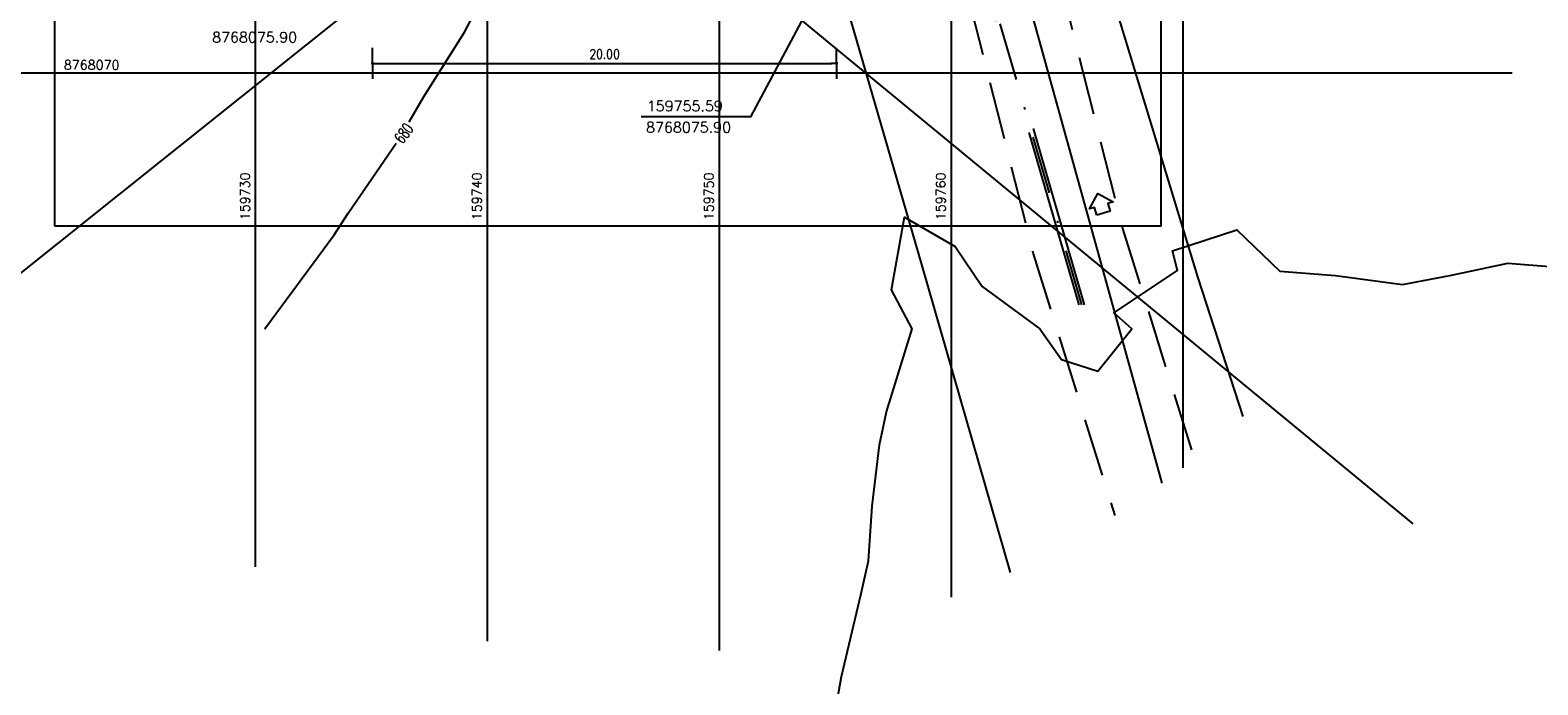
# Model space of a CAD drawing. Header units: millimetres. Extents: x 196436 to 199900, y 8705373 to 8708636.
# Tile 157 of 238: x 197724 to 197789, y 8707009 to 8707037. Entities that reach past the tile are written whole.
import ezdxf
from ezdxf.enums import TextEntityAlignment as Align

# ---------------------------------------------------------------- set-up
doc = ezdxf.new("R2010")
doc.units = ezdxf.units.MM
doc.header["$LTSCALE"] = 5
for name, pattern in [('DASHDOT', [1, 0.5, -0.25, 0, -0.25]), ('DASHED', [0.75, 0.5, -0.25]), ('HIDDEN', [0.375, 0.25, -0.125])]:
    doc.linetypes.add(name, pattern=pattern)
for name, color, linetype in [('$CURVAS1', 30, 'Continuous'), ('$CURVAS2', 40, 'Continuous'), ('BAR-EIXOS', 7, 'DASHDOT'), ('BAR-PECAS', 2, 'Continuous'), ('CERCA', 3, 'CERCA_LINE'), ('DIM', 7, 'Continuous'), ('ESTRADA_BARRO', 9, 'DASHED'), ('MALHA', 9, 'Continuous'), ('REDE-SANITÁRIO', 6, 'Continuous'), ('TEXTO', 2, 'Continuous'), ('TXT_COORD', 3, 'Continuous')]:
    doc.layers.add(name, color=color, linetype=linetype)
doc.styles.add('GEOSIS', font='ROMANS.SHX')
doc.styles.add('ROMAMS', font='ROMANS.shx', dxfattribs={"height": 1.2})
doc.styles.add('ROMANS', font='romans.shx', dxfattribs={"width": 0.85})
doc.linetypes.add('CERCA_LINE', pattern='A,0.5,-0.2,["X",Standard,S=0.1,R=0,X=-0.1,Y=-0.05],-0.25', length=0.95)
doc.dimstyles.new('COTA-200-EXTERNA', dxfattribs={"dimtxt": 0.4, "dimasz": 0.2, "dimexe": 0, "dimexo": 0, "dimgap": 0.2, "dimtad": 1, "dimzin": 4, "dimdsep": 46, "dimtxsty": 'ROMANS', "dimblk1": 'DOT1', "dimblk2": 'DOT1', "dimsah": 1, "dimcen": 0.2, "dimse1": 1, "dimse2": 1, "dimclrd": 256, "dimclre": 256, "dimclrt": 2, "dimadec": 0, "dimazin": 0, "dimtfac": 1, "dimtix": 1, "dimtmove": 2, "dimatfit": 3, "dimldrblk": 'DOT1', "dimfxl": 0, "dimtvp": 0.025, "dimtolj": 1, "dimtzin": 4, "dimarcsym": 0})

# ---------------------------------------------------------------- blocks, each defined once
blk = doc.blocks.new('DOT1')
for q in [(0, 3.36), (0, -3.36)]:
    blk.add_line((0, 0), q)
at = {"linetype": 'ByBlock'}
blk.add_line((0, 0), (-1.2, 0), dxfattribs=at)
at = {"color": 0, "linetype": 'ByBlock', "const_width": 0.36}
blk.add_lwpolyline([(-0.18, 0, 1), (0.18, 0, 1)], format="xyb", close=True, dxfattribs=at)
blk = doc.blocks.new('*D55')
at = {"layer": 'Defpoints', "color": 0}
for p in [(197739.246, 8707040.524), (197759.246, 8707040.524), (197759.246, 8707035.856)]:
    blk.add_point(p, dxfattribs=at)
at = {"layer": 'DIM', "lineweight": -2}
blk.add_line((197739.446, 8707035.856), (197759.046, 8707035.856), dxfattribs=at)
at = {"layer": 'DIM', "lineweight": -2, "xscale": 0.2, "yscale": 0.2, "zscale": 0.2, "rotation": 180}
blk.add_blockref('DOT1', (197739.246, 8707035.856), dxfattribs=at)
at = {"layer": 'DIM', "lineweight": -2, "xscale": 0.2, "yscale": 0.2, "zscale": 0.2}
blk.add_blockref('DOT1', (197759.246, 8707035.856), dxfattribs=at)
at = {"layer": 'DIM', "color": 2, "insert": (197749.246, 8707036.256), "char_height": 0.4, "attachment_point": 5, "style": 'ROMANS'}
blk.add_mtext('\\A1;20.00', dxfattribs=at)

msp = doc.modelspace()

# ---------------------------------------------------------------- linework, layer by layer
at = {"layer": '$CURVAS1'}
for points in [[(197740.818, 8707033.332, 680), (197741.436, 8707034.399, 680), (197743.211, 8707037.197, 680), (197744.359, 8707039.399, 680), (197745.858, 8707041.903, 680), (197747.133, 8707044.399, 680), (197748.506, 8707046.607, 680), (197750.053, 8707049.399, 680), (197751.21, 8707051.197, 680), (197753.209, 8707054.399, 680), (197754.018, 8707055.582, 680), (197755.476, 8707056.132, 680), (197758.38, 8707056.857, 680), (197759.658, 8707059.399, 680), (197761.022, 8707061.573, 680), (197761.043, 8707064.399, 680), (197760.479, 8707066.137, 680), (197760.613, 8707068.758, 680), (197761.022, 8707071.574, 680), (197761.06, 8707071.904, 680), (197763.395, 8707071.7, 680), (197765.452, 8707069.453, 680), (197766.269, 8707067.718, 680), (197767.258, 8707066.918, 680)], [(197734.598, 8707024.399, 680), (197734.605, 8707024.408, 680), (197734.631, 8707024.441, 680), (197737.584, 8707028.45, 680), (197738.187, 8707029.399, 680), (197740.257, 8707032.417, 680)]]:
    msp.add_polyline3d(points, dxfattribs=at)
at = {"layer": '$CURVAS2'}
msp.add_polyline3d([(197758.842, 8707005.934, 681), (197759.46, 8707009.399, 681), (197760.317, 8707012.984, 681), (197760.633, 8707014.399, 681), (197760.787, 8707016.754, 681), (197761.104, 8707019.399, 681), (197761.401, 8707020.816, 681), (197762.515, 8707024.399, 681), (197761.617, 8707026.088, 681), (197762.175, 8707029.221, 681), (197764.362, 8707027.947, 681), (197765.526, 8707026.232, 681), (197768.018, 8707024.399, 681), (197768.951, 8707023.082, 681), (197770.518, 8707022.582, 681), (197771.976, 8707024.399, 681), (197771.202, 8707025.086, 681), (197773.951, 8707026.918, 681), (197773.739, 8707027.76, 681), (197776.504, 8707028.667, 681), (197778.367, 8707026.884, 681), (197780.76, 8707026.7, 681), (197783.653, 8707026.311, 681), (197785.77, 8707026.72, 681), (197788.194, 8707027.229, 681), (197790.916, 8707027.012, 681)], dxfattribs=at)
at = {"color": 2}
msp.add_lwpolyline([(197725.524, 8707028.849), (197773.245, 8707028.849), (197773.245, 8707069.748), (197725.524, 8707069.748)], close=True, dxfattribs=at)
at = {"layer": 'BAR-EIXOS'}
msp.add_line((197763.456, 8707047.363, -705.681), (197769.81, 8707025.441, -705.681), dxfattribs=at)
at = {"layer": 'BAR-PECAS', "color": 3, "linetype": 'HIDDEN', "ltscale": 8}
for p, q in [((197763.546, 8707047.449, -705.681), (197769.925, 8707025.441, -705.681)), ((197763.364, 8707047.279, -705.681), (197769.694, 8707025.441, -705.681))]:
    msp.add_line(p, q, dxfattribs=at)
at = {"layer": 'CERCA', "ltscale": 20}
msp.add_lwpolyline([(197776.778, 8707020.615), (197774.833, 8707026.651), (197756.631, 8707086.453)], dxfattribs=at)
at = {"layer": 'CERCA', "color": 2, "ltscale": 20}
msp.add_lwpolyline([(197766.754, 8707013.893), (197762.92, 8707027.183), (197759.062, 8707040.524)], dxfattribs=at)
at = {"layer": 'DIM', "color": 1}
for p, q in [((197719.144, 8707022.867), (197779.4, 8707071.039)), ((197718.833, 8707069.786), (197784.096, 8707015.985))]:
    msp.add_line(p, q, dxfattribs=at)
at = {"layer": 'ESTRADA_BARRO'}
for p, q in [((197761.455, 8707068.825, -48.907), (197771.579, 8707028.726, -48.907)), ((197771.579, 8707028.726, -48.907), (197774.677, 8707018.799, -48.907))]:
    msp.add_line(p, q, dxfattribs=at)
at = {"layer": 'ESTRADA_BARRO', "elevation": -48.907}
msp.add_lwpolyline([(197751.815, 8707086.897), (197757.6, 8707067.756), (197767.728, 8707027.64), (197771.252, 8707016.347)], dxfattribs=at)
at = {"layer": 'MALHA'}
for p, q in [((197744.186, 8707086.351), (197744.186, 8707010.933)), ((197754.186, 8707086.755), (197754.186, 8707010.529)), ((197764.186, 8707084.465), (197764.186, 8707012.82)), ((197734.186, 8707083.157), (197734.186, 8707014.127)), ((197774.186, 8707078.873), (197774.186, 8707018.411)), ((197713.057, 8707035.441), (197788.38, 8707035.441))]:
    msp.add_line(p, q, dxfattribs=at)
at = {"layer": 'REDE-SANITÁRIO', "linetype": 'HIDDEN', "ltscale": 44}
msp.add_line((197773.295, 8707017.741, -24.815), (197764.217, 8707050.469, -25.57), dxfattribs=at)
at = {"layer": 'TEXTO', "color": 3}
msp.add_lwpolyline([(197759.246, 8707040.524), (197755.543, 8707033.542), (197750.824, 8707033.542)], dxfattribs=at)
at = {"layer": 'TEXTO'}
msp.add_lwpolyline([(197770.475, 8707029.307), (197770.378, 8707029.643), (197770.157, 8707029.579), (197770.518, 8707030.236), (197771.175, 8707029.875), (197770.954, 8707029.811), (197771.052, 8707029.474), (197770.475, 8707029.307)], dxfattribs=at)

# ---------------------------------------------------------------- texts
at = {"layer": 'TEXTO', "style": 'ROMAMS'}
for s, p in [('8768075.90', (197732.325, 8707036.756)), ('159755.59', (197751.066, 8707033.789)), ('8768075.90', (197751.036, 8707032.869))]:
    msp.add_text(s, height=0.45, dxfattribs=at).set_placement(p)
at = {"layer": 'TEXTO', "style": 'GEOSIS', "width": 0.65}
msp.add_text('680', height=0.5, rotation=54.15217, dxfattribs=at).set_placement((197740.912, 8707032.604, -25.681), align=Align.BOTTOM_CENTER)
at = {"layer": 'TXT_COORD', "style": 'ROMAMS'}
msp.add_text('8768070', height=0.4, dxfattribs=at).set_placement((197728.33, 8707035.468), align=Align.BOTTOM_RIGHT)
for s, p in [('159730', (197734.063, 8707031.147)), ('159740', (197744.063, 8707031.147)), ('159750', (197754.063, 8707031.147)), ('159760', (197764.063, 8707031.147))]:
    msp.add_text(s, height=0.4, rotation=90, dxfattribs=at).set_placement(p, align=Align.BOTTOM_RIGHT)

# ---------------------------------------------------------------- dimensions: what is measured, and where the dimension line sits
at = {"layer": 'DIM'}
dim = msp.add_linear_dim(base=(197759.246, 8707035.856), p1=(197739.246, 8707040.524), p2=(197759.246, 8707040.524), dimstyle='COTA-200-EXTERNA', dxfattribs=at)
dim.commit()
dim.dimension.update_dxf_attribs({"geometry": '*D55', "text_midpoint": (197749.246, 8707036.256)})

doc.saveas('drawing.dxf')
